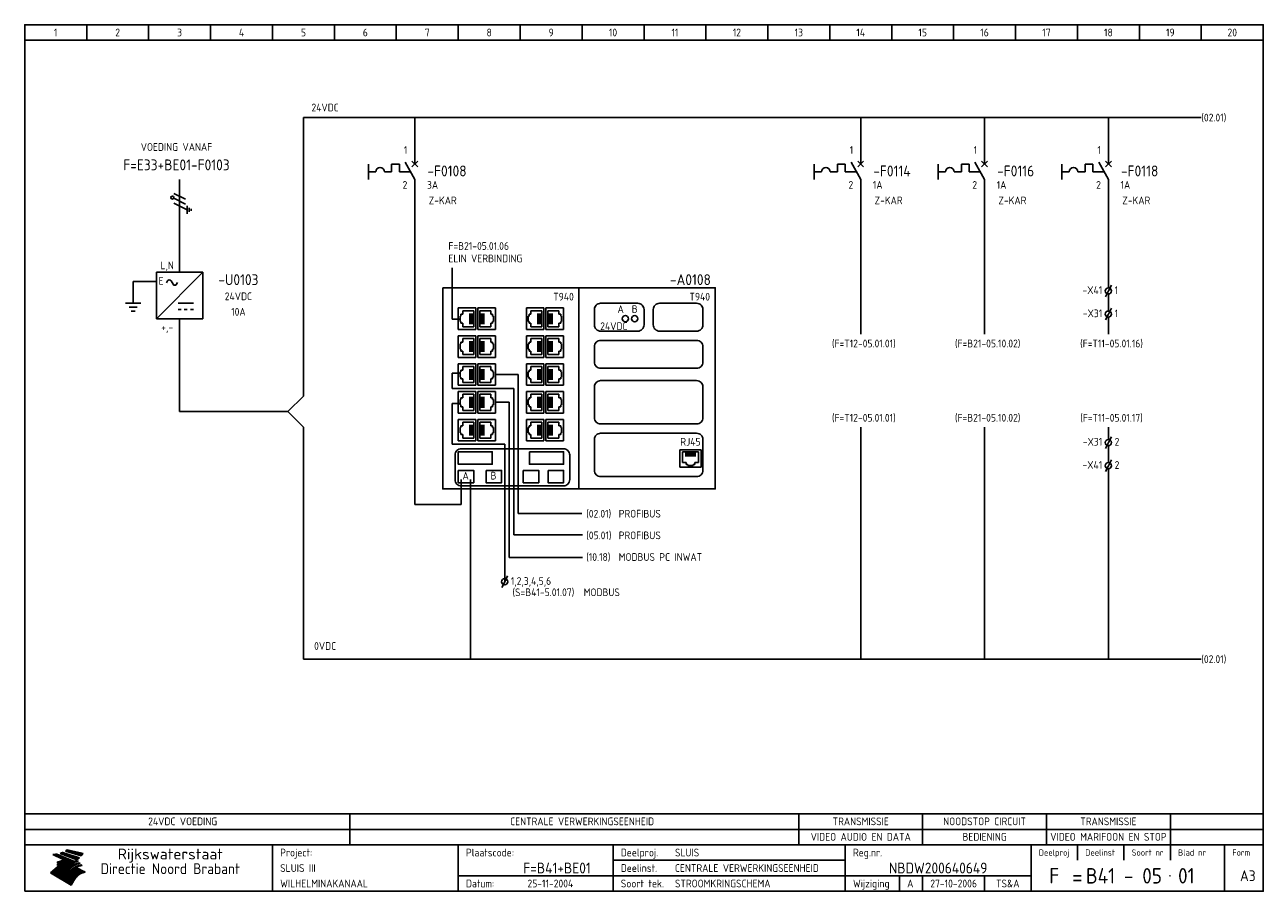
# Model space of a CAD drawing. Extents: x 10 to 410, y 10 to 290.
import ezdxf
from ezdxf.enums import TextEntityAlignment as Align

# ---------------------------------------------------------------- set-up
doc = ezdxf.new("R2010")
doc.units = 0
doc.header["$MEASUREMENT"] = 0
doc.header["$PDMODE"] = 1
for name, color, linetype in [('0-25', 7, 'CONTINUOUS'), ('0-35', 2, 'CONTINUOUS'), ('0-50', 3, 'CONTINUOUS'), ('B-25', 7, 'CONTINUOUS'), ('B-35', 2, 'CONTINUOUS'), ('S-25', 7, 'CONTINUOUS')]:
    doc.layers.add(name, color=color, linetype=linetype)
doc.styles.add('ISO', font='iso.shx')
doc.styles.get("Standard").update_dxf_attribs({"font": 'iso.shx'})

# ---------------------------------------------------------------- blocks, each defined once
blk = doc.blocks.new('0006')
at = {"layer": 'S-25'}
for p, q in [((-7.5, 0), (7.5, 0)), ((-7.5, -15), (7.5, 0)), ((-7.5, -15), (-7.5, 0)), ((7.5, 0), (7.5, -15)), ((-4.22, -3.35), (-3.89, -2.77)), ((-2.44, -3.32), (-2.76, -2.77)), ((-2.44, -3.32), (-2.12, -3.87)), ((-0.66, -3.29), (-0.99, -3.88)), ((-0.5, -10), (4.5, -10)), ((-0.5, -12), (0.5, -12)), ((1.5, -12), (2.5, -12)), ((3.5, -12), (4.5, -12)), ((7.5, -15), (-7.5, -15))]:
    blk.add_line(p, q, dxfattribs=at)
for centre, start, end in [((-3.32, -3.1), 29.8344, 150.0578), ((-1.55, -3.55), 209.8344, 330.0578)]:
    blk.add_arc(centre, 0.653, start, end, dxfattribs=at)
blk = doc.blocks.new('0012')
at = {"layer": 'S-25'}
for p, q in [((0, 0), (0, -5)), ((-2.5, -5), (2.5, -5)), ((-1.25, -6.25), (1.25, -6.25)), ((-0.625, -7.5), (0.625, -7.5))]:
    blk.add_line(p, q, dxfattribs=at)
blk = doc.blocks.new('0010')
at = {"layer": 'S-25'}
for p, q in [((-1.09, -2.19), (1.09, 2.19)), ((0.78, -1.56), (2.66, 2.19)), ((2.34, -1.56), (4.22, 2.19)), ((0.16, -2.19), (-2.34, -2.19)), ((-1.72, -2.81), (-0.47, -2.81)), ((-0.78, -3.44), (-1.41, -3.44))]:
    blk.add_line(p, q, dxfattribs=at)
blk.add_circle((2.88, 2.63), 0.5, dxfattribs=at)
blk = doc.blocks.new('0081')
at = {"layer": 'S-25', "color": 0}
for p, q in [((6.96, 5.66), (0, 5.66)), ((0, 5.66), (0, 0)), ((0.88, 1.5), (0.88, 5.02)), ((0.88, 5.02), (3.48, 5.02)), ((1.96, 4.87), (1.96, 3.49)), ((2.4, 4.87), (2.4, 3.49)), ((2.83, 4.87), (2.83, 3.49)), ((3.27, 4.87), (3.27, 3.49)), ((6.08, 5.02), (3.48, 5.02)), ((3.7, 4.87), (3.7, 3.49)), ((4.13, 4.87), (4.13, 3.49)), ((4.57, 4.87), (4.57, 3.49)), ((5, 4.87), (5, 3.49)), ((6.08, 1.5), (6.08, 5.02)), ((6.96, 0), (6.96, 5.66)), ((0, 0), (6.96, 0)), ((2.05, 1.5), (0.88, 1.5)), ((2.05, 0.89), (2.05, 1.5)), ((2.62, 0.89), (2.05, 0.89)), ((2.62, 0.61), (2.62, 0.89)), ((3.48, 0.61), (2.62, 0.61)), ((3.48, 0.61), (4.35, 0.61)), ((4.35, 0.89), (4.91, 0.89)), ((4.35, 0.61), (4.35, 0.89)), ((4.91, 1.5), (6.08, 1.5)), ((4.91, 0.89), (4.91, 1.5))]:
    blk.add_line(p, q, dxfattribs=at)
blk = doc.blocks.new('KADERA3')
at = {"layer": '0-25'}
for p, q in [((30, 285), (30, 290)), ((50, 285), (50, 290)), ((70, 285), (70, 290)), ((90, 285), (90, 290)), ((110, 285), (110, 290)), ((130, 285), (130, 290)), ((150, 285), (150, 290)), ((170, 285), (170, 290)), ((190, 285), (190, 290)), ((210, 285), (210, 290)), ((230, 285), (230, 290)), ((250, 285), (250, 290)), ((270, 285), (270, 290)), ((290, 285), (290, 290)), ((310, 285), (310, 290)), ((330, 285), (330, 290)), ((350, 285), (350, 290)), ((370, 285), (370, 290)), ((390, 285), (390, 290)), ((10, 285), (410, 285)), ((410, 35), (10, 35)), ((410, 30), (10, 30)), ((350, 25), (350, 20)), ((365, 25), (365, 20)), ((380, 25), (380, 20)), ((200, 20), (275, 20)), ((150, 15), (335, 15)), ((292.5, 15), (292.5, 10)), ((300, 15), (300, 10)), ((320, 15), (320, 10))]:
    blk.add_line(p, q, dxfattribs=at)
at = {"layer": '0-25', "color": 7}
for p, q in [((19.1, 21.89), (25.12, 19)), ((19.1, 21.89), (25.12, 19)), ((19.17, 21.86), (20.7, 21.86)), ((19.29, 21.8), (20.83, 21.8)), ((19.4, 21.75), (20.96, 21.75)), ((19.52, 21.69), (21.09, 21.69)), ((19.64, 21.63), (21.22, 21.63)), ((19.74, 21.92), (20.56, 21.92)), ((19.75, 21.58), (21.36, 21.58)), ((19.87, 21.52), (21.49, 21.52)), ((19.99, 21.47), (21.62, 21.47)), ((20.11, 21.41), (21.75, 21.41)), ((20.22, 21.35), (21.88, 21.35)), ((20.25, 21.97), (20.43, 21.97)), ((20.34, 21.3), (22.02, 21.3)), ((20.38, 21.99), (26.02, 19.59)), ((20.38, 21.99), (26.02, 19.59)), ((20.46, 21.24), (22.15, 21.24)), ((20.57, 21.18), (22.28, 21.18)), ((20.69, 21.13), (22.41, 21.13)), ((20.81, 21.07), (22.55, 21.07)), ((20.92, 21.02), (22.68, 21.02)), ((21.04, 20.96), (22.81, 20.96)), ((21.16, 20.9), (22.94, 20.9)), ((21.27, 20.85), (23.07, 20.85)), ((21.39, 20.79), (23.21, 20.79)), ((21.47, 22.25), (26.83, 20.19)), ((21.47, 22.25), (26.83, 20.19)), ((21.49, 22.25), (23.07, 22.25)), ((21.51, 20.73), (23.34, 20.73)), ((21.6, 22.2), (23.25, 22.2)), ((21.63, 20.68), (23.47, 20.68)), ((21.65, 22.31), (22.89, 22.31)), ((21.74, 20.62), (23.6, 20.62)), ((21.75, 22.14), (23.42, 22.14)), ((21.8, 22.37), (22.71, 22.37)), ((21.86, 20.57), (23.73, 20.57)), ((21.9, 22.08), (23.6, 22.08)), ((21.94, 22.42), (22.53, 22.42)), ((21.98, 20.51), (23.87, 20.51)), ((22.04, 22.03), (23.78, 22.03)), ((22.06, 22.48), (22.36, 22.48)), ((22.09, 20.45), (24, 20.45)), ((22.18, 22.53), (27.65, 20.8)), ((22.18, 22.53), (27.65, 20.8)), ((22.19, 21.97), (23.96, 21.97)), ((22.21, 20.4), (24.13, 20.4)), ((22.33, 20.34), (24.26, 20.34)), ((22.34, 21.92), (24.13, 21.92)), ((22.37, 20), (23.08, 20)), ((22.44, 20.28), (24.4, 20.28)), ((22.48, 21.86), (24.31, 21.86)), ((22.49, 20.06), (23.04, 20.06)), ((22.56, 20.23), (24.53, 20.23)), ((22.61, 20.12), (22.93, 20.12)), ((22.63, 21.8), (24.49, 21.8)), ((22.68, 20.17), (24.66, 20.17)), ((22.71, 20.17), (22.82, 20.17)), ((23.11, 20.02), (22.77, 20.2)), ((23.11, 20.02), (22.77, 20.2)), ((22.78, 21.75), (24.67, 21.75)), ((22.79, 20.12), (24.79, 20.12)), ((22.91, 20.06), (24.92, 20.06)), ((22.92, 21.69), (24.85, 21.69)), ((23.03, 20), (25.06, 20)), ((23.07, 21.63), (25.02, 21.63)), ((23.14, 22.99), (28.22, 21.46)), ((23.14, 22.99), (28.22, 21.46)), ((23.15, 22.98), (25.33, 22.98)), ((23.22, 21.58), (25.2, 21.58)), ((23.23, 23.04), (25.09, 23.04)), ((23.32, 23.1), (24.84, 23.1)), ((23.34, 22.93), (25.57, 22.93)), ((23.36, 21.52), (25.38, 21.52)), ((23.4, 23.15), (24.6, 23.15)), ((23.49, 23.21), (24.36, 23.21)), ((23.51, 21.47), (25.56, 21.47)), ((23.52, 22.87), (25.81, 22.87)), ((23.57, 23.27), (24.12, 23.27)), ((23.64, 23.32), (23.87, 23.32)), ((23.66, 21.41), (25.74, 21.41)), ((23.7, 23.36), (28.82, 22.17)), ((23.7, 23.36), (28.82, 22.17)), ((23.71, 22.82), (26.06, 22.82)), ((23.8, 21.35), (25.91, 21.35)), ((23.9, 22.76), (26.3, 22.76)), ((23.95, 21.3), (26.09, 21.3)), ((24.09, 22.7), (26.54, 22.7)), ((24.09, 21.24), (26.27, 21.24)), ((24.24, 21.18), (26.45, 21.18)), ((24.27, 22.65), (26.78, 22.65)), ((24.39, 21.13), (26.62, 21.13)), ((24.46, 22.59), (27.03, 22.59)), ((24.53, 21.07), (26.8, 21.07)), ((24.65, 22.53), (27.27, 22.53)), ((24.68, 21.02), (26.98, 21.02)), ((24.83, 20.96), (27.16, 20.96)), ((24.84, 22.48), (27.51, 22.48)), ((24.97, 20.9), (27.34, 20.9)), ((25.02, 22.42), (27.75, 22.42)), ((25.12, 20.85), (27.51, 20.85)), ((25.21, 22.37), (28, 22.37)), ((25.27, 20.79), (27.63, 20.79)), ((25.4, 22.31), (28.24, 22.31)), ((25.41, 20.73), (27.57, 20.73)), ((25.56, 20.68), (27.51, 20.68)), ((25.58, 22.25), (28.48, 22.25)), ((25.71, 20.62), (27.44, 20.62)), ((25.77, 22.2), (28.72, 22.2)), ((25.85, 20.57), (27.37, 20.57)), ((25.96, 22.14), (28.79, 22.14)), ((26, 20.51), (27.29, 20.51)), ((26.15, 22.08), (28.75, 22.08)), ((26.15, 20.45), (27.22, 20.45)), ((26.29, 20.4), (27.14, 20.4)), ((26.33, 22.03), (28.71, 22.03)), ((26.44, 20.34), (27.06, 20.34)), ((26.52, 21.97), (28.66, 21.97)), ((26.59, 20.28), (26.97, 20.28)), ((26.71, 21.92), (28.62, 21.92)), ((26.73, 20.23), (26.89, 20.23)), ((26.9, 21.86), (28.57, 21.86)), ((27.08, 21.8), (28.52, 21.8)), ((27.27, 21.75), (28.48, 21.75)), ((27.46, 21.69), (28.43, 21.69)), ((27.65, 21.63), (28.38, 21.63)), ((27.83, 21.58), (28.33, 21.58)), ((28.02, 21.52), (28.28, 21.52)), ((28.21, 21.47), (28.22, 21.47)), ((20.58, 17.88), (18.3, 16)), ((20.58, 17.88), (18.3, 16)), ((24.94, 11.97), (18.3, 16)), ((24.94, 11.97), (18.3, 16)), ((18.31, 16.01), (20.96, 16.01)), ((18.38, 16.07), (21.46, 16.07)), ((18.45, 16.12), (21.88, 16.12)), ((18.52, 16.18), (22.15, 16.18)), ((18.59, 16.23), (22.38, 16.23)), ((18.65, 16.29), (22.58, 16.29)), ((18.72, 16.35), (22.75, 16.35)), ((18.79, 16.4), (22.91, 16.4)), ((18.86, 16.46), (20.6, 16.46)), ((18.93, 16.52), (20.6, 16.52)), ((18.99, 16.57), (20.6, 16.57)), ((19.06, 16.63), (20.6, 16.63)), ((19.13, 16.68), (20.6, 16.68)), ((19.2, 16.74), (20.6, 16.74)), ((19.27, 16.8), (20.6, 16.8)), ((19.33, 16.85), (21.07, 16.85)), ((19.4, 16.91), (21.55, 16.91)), ((19.47, 16.97), (21.88, 16.97)), ((19.54, 17.02), (22.13, 17.02)), ((19.61, 17.08), (22.34, 17.08)), ((19.67, 17.13), (20.6, 17.13)), ((19.74, 17.19), (20.6, 17.19)), ((19.81, 17.25), (20.6, 17.25)), ((19.88, 17.3), (20.6, 17.3)), ((19.95, 17.36), (20.6, 17.36)), ((20.01, 17.42), (20.6, 17.42)), ((20.08, 17.47), (20.93, 17.47)), ((20.15, 17.53), (21.26, 17.53)), ((20.22, 17.58), (21.51, 17.58)), ((20.29, 17.64), (21.72, 17.64)), ((20.35, 17.7), (21.9, 17.7)), ((20.42, 17.75), (22.07, 17.75)), ((20.49, 17.81), (22.22, 17.81)), ((20.56, 17.87), (22.36, 17.87)), ((20.6, 19.11), (20.58, 19.51)), ((20.6, 19.11), (20.58, 19.51)), ((20.58, 19.5), (22.09, 19.5)), ((20.58, 19.44), (21.95, 19.44)), ((20.59, 19.38), (21.79, 19.38)), ((20.59, 19.33), (21.62, 19.33)), ((20.59, 19.27), (21.42, 19.27)), ((20.6, 19.22), (21.2, 19.22)), ((20.6, 19.16), (20.93, 19.16)), ((20.6, 19.11), (20.69, 19.12)), ((20.6, 19.11), (20.69, 19.12)), ((20.6, 18.79), (20.77, 18.81)), ((20.6, 18.79), (20.77, 18.81)), ((20.6, 18.29), (20.6, 18.79)), ((20.6, 18.29), (20.6, 18.79)), ((20.6, 18.77), (22.46, 18.77)), ((20.6, 18.71), (22.33, 18.71)), ((20.6, 18.65), (22.19, 18.65)), ((20.6, 18.6), (22.04, 18.6)), ((20.6, 18.54), (21.87, 18.54)), ((20.6, 18.48), (21.68, 18.48)), ((20.6, 18.43), (21.46, 18.43)), ((20.6, 18.37), (21.21, 18.37)), ((20.6, 18.32), (20.87, 18.32)), ((20.6, 18.29), (20.88, 18.32)), ((20.6, 18.29), (20.88, 18.32)), ((20.6, 17.88), (20.86, 17.91)), ((20.6, 17.88), (20.86, 17.91)), ((20.6, 17.43), (20.97, 17.48)), ((20.6, 17.43), (20.97, 17.48)), ((20.6, 17.43), (20.6, 17.09)), ((20.6, 17.43), (20.6, 17.09)), ((20.6, 17.09), (21.26, 17.16)), ((20.6, 17.09), (21.26, 17.16)), ((20.6, 16.8), (21.37, 16.89)), ((20.6, 16.8), (21.37, 16.89)), ((20.6, 16.8), (20.6, 16.45)), ((20.6, 16.8), (20.6, 16.45)), ((20.6, 16.45), (21.56, 16.56)), ((20.6, 16.45), (21.56, 16.56)), ((20.6, 15.97), (21.67, 16.09)), ((20.6, 15.97), (21.67, 16.09)), ((20.7, 16.46), (23.06, 16.46)), ((20.9, 19.55), (22.23, 19.55)), ((20.9, 18.82), (22.59, 18.82)), ((20.98, 17.92), (22.5, 17.92)), ((21.02, 17.13), (22.53, 17.13)), ((21.19, 19.61), (22.35, 19.61)), ((21.2, 16.52), (23.2, 16.52)), ((21.32, 18.88), (22.71, 18.88)), ((21.32, 17.98), (22.62, 17.98)), ((21.42, 19.67), (22.47, 19.67)), ((21.47, 17.19), (22.7, 17.19)), ((21.59, 18.03), (22.74, 18.03)), ((21.61, 18.93), (22.82, 18.93)), ((21.62, 19.72), (22.59, 19.72)), ((21.72, 16.57), (23.32, 16.57)), ((21.77, 17.25), (22.85, 17.25)), ((21.8, 19.78), (22.69, 19.78)), ((21.8, 18.09), (22.85, 18.09)), ((21.84, 18.99), (22.92, 18.99)), ((21.96, 19.83), (22.79, 19.83)), ((21.99, 18.15), (22.95, 18.15)), ((22.01, 17.3), (22.99, 17.3)), ((22.03, 19.05), (23.03, 19.05)), ((22.1, 16.63), (23.44, 16.63)), ((22.11, 19.89), (22.89, 19.89)), ((22.16, 18.2), (23.05, 18.2)), ((22.21, 19.1), (23.12, 19.1)), ((22.21, 17.36), (23.12, 17.36)), ((22.24, 19.95), (22.99, 19.95)), ((22.31, 18.26), (23.15, 18.26)), ((22.36, 19.16), (23.22, 19.16)), ((22.38, 16.68), (23.56, 16.68)), ((22.39, 17.42), (23.24, 17.42)), ((22.45, 18.32), (23.24, 18.32)), ((22.51, 19.22), (23.3, 19.22)), ((22.56, 17.47), (23.36, 17.47)), ((22.59, 18.37), (23.33, 18.37)), ((22.6, 16.74), (23.66, 16.74)), ((22.64, 19.27), (23.39, 19.27)), ((22.71, 18.43), (23.42, 18.43)), ((22.71, 17.53), (23.47, 17.53)), ((22.77, 19.33), (23.47, 19.33)), ((22.79, 16.8), (23.77, 16.8)), ((22.83, 18.48), (23.5, 18.48)), ((22.84, 17.58), (23.57, 17.58)), ((22.89, 19.38), (23.55, 19.38)), ((22.94, 18.54), (23.58, 18.54)), ((22.96, 16.85), (23.86, 16.85)), ((22.97, 17.64), (23.67, 17.64)), ((23, 19.44), (23.63, 19.44)), ((23.04, 18.6), (23.66, 18.6)), ((23.1, 19.5), (23.72, 19.5)), ((23.1, 17.7), (23.77, 17.7)), ((23.12, 16.91), (23.96, 16.91)), ((23.14, 18.65), (23.74, 18.65)), ((23.15, 19.95), (25.19, 19.95)), ((23.21, 19.55), (23.8, 19.55)), ((23.21, 17.75), (23.86, 17.75)), ((23.21, 16.01), (28.9, 16.01)), ((23.24, 18.71), (23.82, 18.71)), ((23.26, 19.89), (25.32, 19.89)), ((23.26, 16.97), (24.05, 16.97)), ((23.3, 19.61), (23.88, 19.61)), ((23.32, 17.81), (23.95, 17.81)), ((23.33, 18.77), (23.91, 18.77)), ((23.37, 16.07), (29.08, 16.07)), ((23.38, 19.83), (25.45, 19.83)), ((23.39, 19.67), (23.81, 19.67)), ((23.39, 17.02), (24.14, 17.02)), ((23.42, 18.82), (23.99, 18.82)), ((23.42, 17.87), (24.03, 17.87)), ((23.45, 19.7), (23.58, 19.79)), ((23.45, 19.7), (23.58, 19.79)), ((23.48, 19.72), (23.7, 19.72)), ((23.5, 19.78), (25.58, 19.78)), ((23.51, 18.88), (24.07, 18.88)), ((23.51, 16.12), (29.27, 16.12)), ((23.52, 17.92), (24.11, 17.92)), ((23.52, 17.08), (24.22, 17.08)), ((23.54, 18.9), (24.3, 19.42)), ((23.54, 18.9), (24.3, 19.42)), ((23.56, 19.78), (23.59, 19.78)), ((23.56, 19.39), (23.9, 19.62)), ((23.56, 19.39), (23.9, 19.62)), ((23.58, 19.79), (23.9, 19.62)), ((23.58, 19.79), (23.9, 19.62)), ((23.59, 18.93), (24.15, 18.93)), ((23.61, 19.72), (25.72, 19.72)), ((23.62, 17.98), (24.2, 17.98)), ((23.63, 17.13), (24.3, 17.13)), ((23.65, 18.59), (24.62, 19.25)), ((23.65, 18.59), (24.62, 19.25)), ((29.41, 16.17), (23.65, 16.17)), ((23.67, 18.99), (24.23, 18.99)), ((23.71, 18.03), (24.28, 18.03)), ((23.73, 19.67), (25.85, 19.67)), ((23.75, 19.05), (24.32, 19.05)), ((23.75, 17.19), (24.38, 17.19)), ((23.77, 16.23), (29.47, 16.23)), ((23.79, 18.09), (24.36, 18.09)), ((23.83, 19.1), (24.4, 19.1)), ((23.85, 19.61), (25.98, 19.61)), ((23.85, 17.25), (24.46, 17.25)), ((23.88, 18.15), (24.44, 18.15)), ((23.89, 16.29), (29.36, 16.29)), ((23.92, 19.16), (24.48, 19.16)), ((23.94, 18.19), (25.23, 19.07)), ((23.94, 18.19), (25.23, 19.07)), ((23.95, 17.3), (24.55, 17.3)), ((23.96, 19.55), (25.96, 19.55)), ((23.96, 18.2), (24.53, 18.2)), ((24, 19.22), (24.56, 19.22)), ((24, 16.35), (29.24, 16.35)), ((24.04, 18.26), (24.61, 18.26)), ((24.05, 17.36), (24.63, 17.36)), ((24.06, 17.88), (25.34, 18.76)), ((24.06, 17.88), (25.34, 18.76)), ((24.08, 19.5), (25.88, 19.5)), ((24.08, 19.27), (24.58, 19.27)), ((24.11, 16.4), (29.13, 16.4)), ((24.13, 18.32), (24.69, 18.32)), ((24.14, 17.42), (24.71, 17.42)), ((24.16, 19.33), (24.47, 19.33)), ((24.2, 19.44), (25.79, 19.44)), ((24.21, 18.37), (24.77, 18.37)), ((24.21, 16.46), (29.02, 16.46)), ((24.23, 17.47), (24.79, 17.47)), ((24.24, 17.48), (25.52, 18.36)), ((24.24, 17.48), (25.52, 18.36)), ((24.25, 19.38), (24.36, 19.38)), ((24.29, 18.43), (24.85, 18.43)), ((24.3, 19.42), (24.62, 19.25)), ((24.3, 19.42), (24.62, 19.25)), ((24.31, 19.38), (25.71, 19.38)), ((24.31, 17.53), (24.87, 17.53)), ((24.31, 16.52), (28.91, 16.52)), ((24.35, 17.17), (25.64, 18.05)), ((24.35, 17.17), (25.64, 18.05)), ((24.37, 18.48), (24.94, 18.48)), ((24.39, 17.58), (24.96, 17.58)), ((24.4, 16.57), (28.79, 16.57)), ((24.43, 19.33), (25.62, 19.33)), ((24.45, 18.54), (25.02, 18.54)), ((24.47, 17.64), (25.04, 17.64)), ((24.49, 16.63), (28.68, 16.63)), ((24.54, 18.6), (25.1, 18.6)), ((24.55, 19.27), (25.54, 19.27)), ((24.56, 17.7), (25.12, 17.7)), ((24.57, 16.68), (28.57, 16.68)), ((24.62, 18.65), (25.18, 18.65)), ((24.63, 16.72), (25.91, 17.6)), ((24.63, 16.72), (25.91, 17.6)), ((24.64, 17.75), (25.2, 17.75)), ((24.66, 16.74), (28.45, 16.74)), ((24.67, 19.22), (25.45, 19.22)), ((24.7, 18.71), (25.27, 18.71)), ((24.72, 17.81), (25.29, 17.81)), ((24.74, 16.8), (28.34, 16.8)), ((24.78, 19.16), (25.37, 19.16)), ((24.78, 18.77), (25.34, 18.77)), ((24.8, 17.87), (25.37, 17.87)), ((24.82, 16.85), (28.23, 16.85)), ((24.87, 18.82), (25.4, 18.82)), ((24.89, 17.92), (25.45, 17.92)), ((24.9, 19.1), (25.28, 19.1)), ((24.9, 16.91), (28.11, 16.91)), ((24.95, 18.88), (25.45, 18.88)), ((24.97, 17.98), (25.53, 17.98)), ((24.99, 16.97), (28, 16.97)), ((25.02, 19.05), (25.2, 19.05)), ((25.03, 18.93), (25.51, 18.93)), ((25.05, 18.03), (25.61, 18.03)), ((25.07, 17.02), (27.89, 17.02)), ((25.11, 18.99), (25.57, 18.99)), ((26.02, 19.59), (25.12, 19)), ((26.02, 19.59), (25.12, 19)), ((25.13, 18.09), (25.68, 18.09)), ((25.15, 17.08), (27.77, 17.08)), ((25.19, 19.05), (25.63, 19.05)), ((25.21, 18.15), (25.75, 18.15)), ((25.23, 17.13), (27.66, 17.13)), ((25.26, 19.1), (25.7, 19.1)), ((25.3, 18.2), (25.82, 18.2)), ((25.31, 17.19), (27.55, 17.19)), ((25.33, 19.16), (25.77, 19.16)), ((25.38, 18.26), (25.89, 18.26)), ((25.39, 19.22), (25.85, 19.22)), ((25.4, 17.25), (27.43, 17.25)), ((25.46, 18.32), (25.97, 18.32)), ((25.47, 19.27), (25.93, 19.27)), ((25.48, 17.3), (27.32, 17.3)), ((25.54, 19.33), (26.03, 19.33)), ((25.54, 18.37), (26.06, 18.37)), ((25.56, 17.36), (27.21, 17.36)), ((25.62, 18.43), (26.14, 18.43)), ((25.63, 19.38), (26.13, 19.38)), ((25.64, 17.42), (27.1, 17.42)), ((25.7, 18.48), (26.24, 18.48)), ((25.72, 19.44), (26.24, 19.44)), ((25.73, 17.47), (26.98, 17.47)), ((25.79, 18.54), (26.34, 18.54)), ((25.81, 17.53), (26.87, 17.53)), ((25.82, 19.5), (26.36, 19.5)), ((25.89, 18.6), (26.46, 18.6)), ((25.89, 17.58), (26.76, 17.58)), ((25.93, 19.55), (26.53, 19.55)), ((25.96, 17.64), (26.64, 17.64)), ((25.99, 18.65), (26.58, 18.65)), ((26.04, 17.7), (26.59, 17.7)), ((26.06, 19.61), (26.85, 19.61)), ((26.1, 18.71), (26.72, 18.71)), ((26.12, 17.75), (26.67, 17.75)), ((26.2, 17.81), (26.76, 17.81)), ((26.21, 19.67), (27.23, 19.67)), ((26.23, 18.77), (26.89, 18.77)), ((26.29, 17.87), (26.86, 17.87)), ((26.37, 18.82), (27.09, 18.82)), ((26.39, 17.92), (26.97, 17.92)), ((26.44, 19.72), (27.18, 19.72)), ((26.49, 17.98), (27.09, 17.98)), ((26.53, 18.88), (27.34, 18.88)), ((26.56, 17.68), (29.54, 16.2)), ((26.56, 17.68), (29.54, 16.2)), ((26.6, 18.03), (27.22, 18.03)), ((26.72, 18.09), (27.38, 18.09)), ((26.73, 18.93), (27.66, 18.93)), ((26.85, 18.15), (27.56, 18.15)), ((26.99, 18.99), (27.9, 18.99)), ((27, 18.2), (27.8, 18.2)), ((27.13, 19.78), (27.25, 19.64)), ((27.13, 19.78), (27.25, 19.64)), ((27.18, 18.26), (28.13, 18.26)), ((27.26, 19.05), (27.84, 19.05)), ((27.39, 18.32), (28.47, 18.32)), ((27.7, 18.37), (28.49, 18.37)), ((27.78, 19.1), (27.93, 18.96)), ((27.78, 19.1), (27.93, 18.96)), ((28, 18.43), (28.44, 18.43)), ((28.29, 15.83), (29.54, 16.2)), ((28.29, 15.83), (29.54, 16.2)), ((28.39, 18.48), (28.54, 18.32)), ((28.39, 18.48), (28.54, 18.32)), ((29.54, 16.2), (29.45, 16.17)), ((29.54, 16.2), (29.45, 16.17)), ((29.46, 16.18), (29.47, 16.18)), ((18.38, 15.95), (20.6, 15.95)), ((18.47, 15.9), (20.6, 15.9)), ((18.57, 15.84), (20.6, 15.84)), ((18.66, 15.78), (20.6, 15.78)), ((18.75, 15.73), (20.6, 15.73)), ((18.85, 15.67), (20.6, 15.67)), ((18.94, 15.62), (20.6, 15.62)), ((19.03, 15.56), (27.83, 15.56)), ((19.12, 15.5), (27.75, 15.5)), ((19.22, 15.45), (27.66, 15.45)), ((19.31, 15.39), (27.58, 15.39)), ((19.4, 15.33), (27.5, 15.33)), ((19.49, 15.28), (27.43, 15.28)), ((19.59, 15.22), (27.36, 15.22)), ((19.68, 15.17), (27.29, 15.17)), ((19.77, 15.11), (27.22, 15.11)), ((19.86, 15.05), (27.15, 15.05)), ((19.96, 15), (27.09, 15)), ((20.05, 14.94), (27.02, 14.94)), ((20.14, 14.88), (26.96, 14.88)), ((20.24, 14.83), (26.9, 14.83)), ((20.33, 14.77), (26.84, 14.77)), ((20.42, 14.72), (26.79, 14.72)), ((20.51, 14.66), (26.73, 14.66)), ((20.6, 15.97), (20.6, 15.58)), ((20.6, 15.97), (20.6, 15.58)), ((20.6, 15.58), (21.95, 15.73)), ((20.6, 15.58), (21.95, 15.73)), ((20.61, 14.6), (26.68, 14.6)), ((20.7, 14.55), (26.62, 14.55)), ((20.79, 14.49), (26.57, 14.49)), ((20.88, 14.43), (26.52, 14.43)), ((20.94, 15.62), (27.92, 15.62)), ((20.98, 14.38), (26.47, 14.38)), ((21.07, 14.32), (26.42, 14.32)), ((21.16, 14.27), (26.38, 14.27)), ((21.25, 14.21), (26.33, 14.21)), ((21.35, 14.15), (26.29, 14.15)), ((21.44, 14.1), (26.24, 14.1)), ((21.45, 15.67), (28.01, 15.67)), ((21.53, 14.04), (26.2, 14.04)), ((21.63, 13.98), (26.16, 13.98)), ((21.72, 13.93), (26.12, 13.93)), ((21.81, 13.87), (26.08, 13.87)), ((21.9, 13.82), (26.04, 13.82)), ((21.96, 15.73), (28.11, 15.73)), ((22, 13.76), (26, 13.76)), ((22.09, 13.7), (25.96, 13.7)), ((22.18, 13.65), (25.93, 13.65)), ((22.27, 13.59), (25.89, 13.59)), ((22.34, 15.78), (28.21, 15.78)), ((22.37, 13.53), (25.86, 13.53)), ((22.46, 13.48), (25.82, 13.48)), ((22.55, 13.42), (25.79, 13.42)), ((22.62, 15.84), (28.33, 15.84)), ((22.65, 13.37), (25.76, 13.37)), ((22.74, 13.31), (25.73, 13.31)), ((22.83, 13.25), (25.69, 13.25)), ((22.84, 15.9), (28.52, 15.9)), ((22.92, 13.2), (25.66, 13.2)), ((23.02, 13.14), (25.63, 13.14)), ((23.04, 15.95), (28.71, 15.95)), ((23.11, 13.08), (25.59, 13.08)), ((23.2, 13.03), (25.56, 13.03)), ((23.29, 12.97), (25.53, 12.97)), ((23.39, 12.92), (25.5, 12.92)), ((23.48, 12.86), (25.46, 12.86)), ((23.57, 12.8), (25.43, 12.8)), ((23.66, 12.75), (25.4, 12.75)), ((23.76, 12.69), (25.36, 12.69)), ((23.85, 12.63), (25.33, 12.63)), ((23.94, 12.58), (25.3, 12.58)), ((24.04, 12.52), (25.26, 12.52)), ((24.13, 12.47), (25.23, 12.47)), ((24.22, 12.41), (25.2, 12.41)), ((24.31, 12.35), (25.17, 12.35)), ((24.41, 12.3), (25.13, 12.3)), ((24.5, 12.24), (25.1, 12.24)), ((24.59, 12.18), (25.07, 12.18)), ((24.68, 12.13), (25.03, 12.13)), ((24.78, 12.07), (25, 12.07)), ((24.87, 12.02), (24.97, 12.02)), ((24.94, 11.97), (25.81, 13.45)), ((24.94, 11.97), (25.81, 13.45))]:
    blk.add_line(p, q, dxfattribs=at)
for centre, radius, start, end in [((19.15, 29.7), 7.8, 269.6055, 279.0886), ((19.15, 29.7), 7.8, 269.6055, 279.0886), ((19.93, 25.38), 5.91, 276.3402, 298.7463), ((19.93, 25.38), 5.91, 276.3402, 298.7463), ((19.84, 25.09), 6.03, 278.129, 302.868), ((19.84, 25.09), 6.03, 278.129, 302.868), ((19.84, 27.26), 5.27, 288.0217, 296.3084), ((19.84, 27.26), 5.27, 288.0217, 296.3084), ((20.49, 27.56), 5.28, 300.0654, 307.393), ((20.49, 27.56), 5.28, 300.0654, 307.393), ((24.11, 24.7), 5.26, 301.1147, 312.2814), ((24.11, 24.7), 5.26, 301.1147, 312.2814), ((21.95, 27.32), 8.59, 316.9248, 323.1399), ((21.95, 27.32), 8.59, 316.9248, 323.1399), ((20.21, 23.78), 5.91, 273.6149, 304.3803), ((20.21, 23.78), 5.91, 273.6149, 304.3803), ((20.35, 24.56), 5.76, 274.164, 302.5474), ((20.35, 24.56), 5.76, 274.164, 302.5474), ((20.05, 24.28), 6.02, 277.9472, 305.7139), ((20.05, 24.28), 6.02, 277.9472, 305.7139), ((20.04, 23.49), 6.09, 278.8115, 306.4242), ((20.04, 23.49), 6.09, 278.8115, 306.4242), ((20.53, 23.07), 5.96, 277.0519, 304.973), ((20.53, 23.07), 5.96, 277.0519, 304.973), ((20.72, 22.76), 5.91, 276.3402, 304.3803), ((20.72, 22.76), 5.91, 276.3402, 304.3803), ((21.06, 22.34), 5.81, 274.9043, 303.1745), ((21.06, 22.34), 5.81, 274.9043, 303.1745), ((20.82, 22.06), 6.04, 278.1111, 305.8489), ((20.82, 22.06), 6.04, 278.1111, 305.8489), ((21.3, 21.6), 5.91, 276.3402, 304.3803), ((21.3, 21.6), 5.91, 276.3402, 304.3803), ((27.05, 17.17), 2.63, 107.4286, 133.7799), ((27.05, 17.17), 2.63, 107.4286, 133.7799), ((27.45, 16.91), 2.81, 110.4143, 138.7411), ((27.45, 16.91), 2.81, 110.4143, 138.7411), ((27.57, 15.64), 3.4, 98.1566, 126.9045), ((27.57, 15.64), 3.4, 98.1566, 126.9045), ((27.91, 15.54), 3.39, 100.5835, 132.088), ((27.91, 15.54), 3.39, 100.5835, 132.088), ((28.21, 14.74), 3.67, 95.7581, 128.7216), ((28.21, 14.74), 3.67, 95.7581, 128.7216), ((27.01, 16.84), 2.93, 87.7348, 104.8316), ((27.01, 16.84), 2.93, 87.7348, 104.8316), ((27.37, 15.71), 3.93, 91.7838, 103.2817), ((27.37, 15.71), 3.93, 91.7838, 103.2817), ((28.4, 15.05), 3.21, 96.3886, 125.0052), ((28.4, 15.05), 3.21, 96.3886, 125.0052), ((27.82, 16.31), 2.8, 90.634, 105.1984), ((27.82, 16.31), 2.8, 90.634, 105.1984), ((28.19, 15.04), 3.93, 93.8342, 103.2817), ((28.19, 15.04), 3.93, 93.8342, 103.2817), ((28.58, 15.69), 2.8, 93.8141, 105.1984), ((28.58, 15.69), 2.8, 93.8141, 105.1984), ((28.95, 14.41), 3.93, 96.0135, 103.2817), ((28.95, 14.41), 3.93, 96.0135, 103.2817), ((31.24, 10.26), 6.3, 117.9568, 149.6251), ((31.24, 10.26), 6.3, 117.9568, 149.6251)]:
    blk.add_arc(centre, radius, start, end, dxfattribs=at)
at = {"layer": '0-35'}
for p, q in [((90, 25), (90, 10)), ((150, 25), (150, 10)), ((200, 25), (200, 10)), ((275, 25), (275, 10)), ((335, 25), (335, 10)), ((397.5, 25), (397.5, 10))]:
    blk.add_line(p, q, dxfattribs=at)
at = {"layer": '0-50'}
for p, q in [((10, 25), (410, 25)), ((348.75, 15), (351.25, 15)), ((348.75, 13.5), (351.25, 13.5))]:
    blk.add_line(p, q, dxfattribs=at)
blk.add_lwpolyline([(10, 10), (410, 10), (410, 290), (10, 290)], close=True, dxfattribs=at)
at = {"layer": '0-50', "const_width": 0.25}
blk.add_lwpolyline([(379.75, 15, 1), (380, 15, 1)], format="xyb", close=True, dxfattribs=at)
at = {"layer": '0-25', "style": 'ISO'}
for s, height, p in [('Project:', 2.5, (92.5, 22.5)), ('Plaatscode:', 2.5, (152.5, 22.5)), ('Deelproj.', 2.5, (202.5, 22.5)), ('Reg.nr.', 2.5, (277.5, 22.5)), ('Deelproj', 2, (337.5, 22.5)), ('Deelinst', 2, (352.5, 22.5)), ('Soort nr', 2, (367.5, 22.5)), ('Blad nr', 2, (382.5, 22.5)), ('Form', 2, (400, 22.5)), ('Deelinst.', 2.5, (202.5, 17.5)), ('Datum:', 2.5, (152.5, 12.5)), ('Soort tek.', 2.5, (202.5, 12.5)), ('Wijziging', 2.5, (277.5, 12.5))]:
    blk.add_text(s, height=height, dxfattribs=at).set_placement(p, align=Align.MIDDLE_LEFT)
for tag, p in [('STR1', (20, 287.5)), ('STR2', (40, 287.5)), ('STR3', (60, 287.5)), ('STR4', (80, 287.5)), ('STR5', (100, 287.5)), ('STR6', (120, 287.5)), ('STR7', (140, 287.5)), ('STR8', (160, 287.5)), ('STR9', (180, 287.5)), ('STR10', (200, 287.5)), ('STR11', (220, 287.5)), ('STR12', (240, 287.5)), ('STR13', (260, 287.5)), ('STR14', (280, 287.5)), ('STR15', (300, 287.5)), ('STR16', (320, 287.5)), ('STR17', (340, 287.5)), ('STR18', (360, 287.5)), ('STR19', (380, 287.5)), ('STR20', (400, 287.5)), ('W', (180, 12.5)), ('Z', (310, 12.5)), ('Y', (327.5, 12.5))]:
    blk.add_attdef(tag, text='', height=2.5, dxfattribs=at).set_placement(p, align=Align.MIDDLE)
for tag, p in [('N', (220, 22.5)), ('B', (92.5, 17.5)), ('P', (220, 17.5)), ('C', (92.5, 12.5)), ('U', (220, 12.5)), ('REV', (295, 12.5))]:
    blk.add_attdef(tag, text='', height=2.5, dxfattribs=at).set_placement(p, align=Align.MIDDLE_LEFT)
at = {"layer": '0-35', "style": 'ISO', "width": 1.00614}
blk.add_text('Rijkswaterstaat', height=3.5, dxfattribs=at).set_placement((40, 20.28), (74, 20.28), align=Align.FIT)
at = {"layer": '0-35', "color": 2, "style": 'ISO', "width": 0.948867}
blk.add_text('Directie Noord Brabant', height=3.5, dxfattribs=at).set_placement((34.5, 15.53), (79.5, 15.53), align=Align.FIT)
at = {"layer": '0-35', "style": 'ISO'}
for tag, p in [('X', (178.5, 17.5)), ('FORM', (402.5, 15))]:
    blk.add_attdef(tag, text='', height=3.5, dxfattribs=at).set_placement(p, align=Align.MIDDLE_LEFT)
blk.add_attdef('RNR', text='', height=3.5, dxfattribs=at).set_placement((305, 17.5), align=Align.MIDDLE)
at = {"layer": '0-50', "style": 'ISO'}
for tag, p in [('M', (342.5, 15)), ('O', (365, 15))]:
    blk.add_attdef(tag, text='', height=5, dxfattribs=at).set_placement(p, align=Align.MIDDLE)
blk.add_attdef('Q', text='', height=5, dxfattribs=at).set_placement((382.5, 15), align=Align.MIDDLE_LEFT)
blk = doc.blocks.new('A$C1CBF7456')
at = {"layer": 'S-25'}
for p, q in [((0, 0), (0, -5)), ((-15, -5), (-15, -10)), ((-12.65, -7.5), (-15, -7.5)), ((-7.5, -7.5), (-9.85, -7.5)), ((-7.5, -5), (-7.5, -7.5)), ((-5, -5), (-7.5, -5)), ((-5, -7.5), (-5, -5)), ((-1.39, -7.5), (-5, -7.5)), ((0, -10), (-3.12, -4.38)), ((0.94, -4.06), (-0.94, -5.94)), ((-0.94, -4.06), (0.94, -5.94)), ((0, -10), (0, -15))]:
    blk.add_line(p, q, dxfattribs=at)
blk.add_arc((-11.25, -7.5), 1.4, 0, 180, dxfattribs=at)
at = {"layer": 'B-25'}
for tag, p in [('KN1', (-2.43, -1.73)), ('KN2', (-2.43, -13.01))]:
    blk.add_attdef(tag, text='', height=2.5, dxfattribs=at).set_placement(p, align=Align.RIGHT)
blk.add_attdef('OM1', (3.91, -13.01), '', height=2.5, dxfattribs=at)
at = {"layer": 'B-35'}
blk.add_attdef('KT', (4.05, -8.99), '', height=3.5, dxfattribs=at)
blk = doc.blocks.new('0033')
at = {"layer": 'S-25'}
for p in [(-0.94, -1.88), (0.94, 1.88)]:
    blk.add_line(p, (0, 0), dxfattribs=at)
blk.add_circle((0, 0), 1, dxfattribs=at)
at = {"layer": 'B-25'}
blk.add_attdef('KT', text='', height=2.5, dxfattribs=at).set_placement((-2, -1), align=Align.RIGHT)
blk.add_attdef('KN1', (2, -1.01), '', height=2.5, dxfattribs=at)

msp = doc.modelspace()

# ---------------------------------------------------------------- linework, layer by layer
at = {"layer": '0-25'}
for p, q in [((115, 35), (115, 25)), ((260, 35), (260, 25)), ((300, 35), (300, 25)), ((340, 35), (340, 25)), ((380, 35), (380, 25))]:
    msp.add_line(p, q, dxfattribs=at)
at = {"layer": 'S-25'}
for p, q in [((100, 260), (100, 170)), ((100, 260), (390, 260)), ((136, 250), (136, 260)), ((255, 260), (255, 260)), ((280, 260), (280, 250)), ((320, 260), (320, 250)), ((360, 260), (360, 250)), ((60, 240), (60, 210)), ((136, 235), (136, 135)), ((280, 235), (280, 190)), ((320, 235), (320, 190)), ((360, 235), (360, 205)), ((148.09, 194.84), (148.09, 211.46)), ((45, 205), (45, 207)), ((45, 207), (52.5, 207)), ((360, 203), (360, 197.5)), ((60, 195), (60, 165)), ((150.61, 194.84), (148.09, 194.84)), ((360, 195.5), (360, 190)), ((148.06, 177.43), (148.06, 172.51)), ((150.61, 177.43), (148.06, 177.43)), ((162, 177), (169.38, 177)), ((169.38, 177), (169.38, 132.04)), ((148.06, 172.51), (168.01, 172.51)), ((168.01, 172.51), (168.01, 125.15)), ((100, 170), (95, 165)), ((162, 168), (166.47, 168)), ((166.47, 168), (166.47, 117.88)), ((60, 165), (95, 165)), ((95, 165), (100, 160)), ((148, 167.57), (148, 154.5)), ((150.61, 167.57), (148, 167.57)), ((100, 160), (100, 85)), ((280, 160), (280, 85)), ((320, 160), (320, 85)), ((360, 160), (360, 156)), ((148, 154.5), (165, 154.5)), ((165, 154.5), (165, 110)), ((360, 154), (360, 148.5)), ((360, 146.5), (360, 85)), ((151, 143), (151, 135)), ((154, 143), (154, 85)), ((151, 135), (136, 135)), ((169.38, 132.04), (189.94, 132.04)), ((168.01, 125.15), (190.16, 125.15)), ((166.47, 117.88), (190.16, 117.88)), ((100, 85), (390, 85))]:
    msp.add_line(p, q, dxfattribs=at)
for points in [[(145, 205), (189, 205), (189, 140), (145, 140)], [(189, 205), (233, 205), (233, 140), (189, 140)], [(150, 152), (161, 152), (161, 148), (150, 148)], [(173, 152), (184, 152), (184, 148), (173, 148)], [(150, 146), (155, 146), (155, 142), (150, 142)], [(159, 146), (164, 146), (164, 142), (159, 142)], [(171, 146), (176, 146), (176, 142), (171, 142)], [(179, 146), (184, 146), (184, 142), (179, 142)]]:
    msp.add_lwpolyline(points, close=True, dxfattribs=at)
for points in [[(196, 200), (208, 200, -0.414214), (210, 198), (210, 193, -0.414214), (208, 191), (196, 191, -0.414214), (194, 193), (194, 198, -0.414214)], [(215, 200), (227, 200, -0.414214), (229, 198), (229, 193, -0.414214), (227, 191), (215, 191, -0.414214), (213, 193), (213, 198, -0.414214)], [(196, 188), (227, 188, -0.414214), (229, 186), (229, 181, -0.414214), (227, 179), (196, 179, -0.414214), (194, 181), (194, 186, -0.414214)], [(196, 175), (227, 175, -0.414214), (229, 173), (229, 163, -0.414214), (227, 161), (196, 161, -0.414214), (194, 163), (194, 173, -0.414214)], [(196, 158), (227, 158, -0.414214), (229, 156), (229, 146, -0.414214), (227, 144), (196, 144, -0.414214), (194, 146), (194, 156, -0.414214)], [(184, 141), (151, 141, -0.414214), (149, 143), (149, 151, -0.414214), (151, 153), (184, 153, -0.414214), (186, 151), (186, 143, -0.414214)]]:
    msp.add_lwpolyline(points, format="xyb", close=True, dxfattribs=at)
for centre in [(204, 195), (207, 195)]:
    msp.add_circle(centre, 1, dxfattribs=at)
for p in [(168.25, 215), (168.25, 215), (168.25, 215), (175.5, 215), (175.5, 215), (175.5, 215), (182.75, 215), (182.75, 215), (182.75, 215), (180, 105), (40, 55), (180, 50), (180, 50)]:
    msp.add_point(p, dxfattribs=at)
at = {"layer": 'S-25', "linetype": 'Continuous'}
msp.add_point((85, 124.5), dxfattribs=at)
msp.add_point((85, 124.5), dxfattribs=at)

# ---------------------------------------------------------------- block references
at = {"layer": 'S-25'}
ref = msp.add_blockref('KADERA3', (0, 0), dxfattribs=at)
ref.add_attrib('B', 'SLUIS III', dxfattribs={"layer": '0-25', "height": 2.5, "style": 'ISO'}).set_placement((92.5, 17.5), align=Align.MIDDLE_LEFT)
ref.add_attrib('C', 'WILHELMINAKANAAL', dxfattribs={"layer": '0-25', "height": 2.5, "style": 'ISO'}).set_placement((92.5, 12.5), align=Align.MIDDLE_LEFT)
ref.add_attrib('N', 'SLUIS', dxfattribs={"layer": '0-25', "height": 2.5, "style": 'ISO'}).set_placement((220, 22.5), align=Align.MIDDLE_LEFT)
ref.add_attrib('P', 'CENTRALE VERWERKINGSEENHEID', dxfattribs={"layer": '0-25', "height": 2.5, "style": 'ISO'}).set_placement((220, 17.5), align=Align.MIDDLE_LEFT)
ref.add_attrib('U', 'STROOMKRINGSCHEMA', dxfattribs={"layer": '0-25', "height": 2.5, "style": 'ISO'}).set_placement((220, 12.5), align=Align.MIDDLE_LEFT)
ref.add_attrib('M', 'F', dxfattribs={"layer": '0-50', "height": 5, "style": 'ISO'}).set_placement((342.5, 15), align=Align.MIDDLE)
ref.add_attrib('O', 'B41 - 05', dxfattribs={"layer": '0-50', "height": 5, "style": 'ISO'}).set_placement((365, 15), align=Align.MIDDLE)
ref.add_attrib('Q', '01', dxfattribs={"layer": '0-50', "height": 5, "style": 'ISO'}).set_placement((382.5, 15), align=Align.MIDDLE_LEFT)
ref.add_attrib('X', 'F=B41+BE01', dxfattribs={"layer": '0-35', "height": 3.5, "style": 'ISO'}).set_placement((171, 17.5), align=Align.MIDDLE_LEFT)
ref.add_attrib('RNR', 'NBDW200640649', dxfattribs={"layer": '0-35', "height": 3.5, "style": 'ISO'}).set_placement((305, 17.5), align=Align.MIDDLE)
ref.add_attrib('W', '25-11-2004', dxfattribs={"layer": '0-25', "height": 2.5, "style": 'ISO'}).set_placement((179.75, 12.5), align=Align.MIDDLE)
ref.add_attrib('FORM', 'A3', dxfattribs={"layer": '0-35', "height": 3.5, "style": 'ISO'}).set_placement((402.5, 15), align=Align.MIDDLE_LEFT)
ref.add_attrib('REV', 'A', dxfattribs={"layer": '0-25', "height": 2.5, "style": 'ISO'}).set_placement((295, 12.5), align=Align.MIDDLE_LEFT)
ref.add_attrib('Z', '27-10-2006', dxfattribs={"layer": '0-25', "height": 2.5, "style": 'ISO'}).set_placement((310, 12.5), align=Align.MIDDLE)
ref.add_attrib('Y', 'TS&A', dxfattribs={"layer": '0-25', "height": 2.5, "style": 'ISO'}).set_placement((327.5, 12.5), align=Align.MIDDLE)
ref.add_attrib('STR1', '1', dxfattribs={"layer": '0-25', "height": 2.5, "style": 'ISO'}).set_placement((20, 287.5), align=Align.MIDDLE)
ref.add_attrib('STR2', '2', dxfattribs={"layer": '0-25', "height": 2.5, "style": 'ISO'}).set_placement((40, 287.5), align=Align.MIDDLE)
ref.add_attrib('STR3', '3', dxfattribs={"layer": '0-25', "height": 2.5, "style": 'ISO'}).set_placement((60, 287.5), align=Align.MIDDLE)
ref.add_attrib('STR4', '4', dxfattribs={"layer": '0-25', "height": 2.5, "style": 'ISO'}).set_placement((80, 287.5), align=Align.MIDDLE)
ref.add_attrib('STR5', '5', dxfattribs={"layer": '0-25', "height": 2.5, "style": 'ISO'}).set_placement((100, 287.5), align=Align.MIDDLE)
ref.add_attrib('STR6', '6', dxfattribs={"layer": '0-25', "height": 2.5, "style": 'ISO'}).set_placement((120, 287.5), align=Align.MIDDLE)
ref.add_attrib('STR7', '7', dxfattribs={"layer": '0-25', "height": 2.5, "style": 'ISO'}).set_placement((140, 287.5), align=Align.MIDDLE)
ref.add_attrib('STR8', '8', dxfattribs={"layer": '0-25', "height": 2.5, "style": 'ISO'}).set_placement((160, 287.5), align=Align.MIDDLE)
ref.add_attrib('STR9', '9', dxfattribs={"layer": '0-25', "height": 2.5, "style": 'ISO'}).set_placement((180, 287.5), align=Align.MIDDLE)
ref.add_attrib('STR10', '10', dxfattribs={"layer": '0-25', "height": 2.5, "style": 'ISO'}).set_placement((200, 287.5), align=Align.MIDDLE)
ref.add_attrib('STR11', '11', dxfattribs={"layer": '0-25', "height": 2.5, "style": 'ISO'}).set_placement((220, 287.5), align=Align.MIDDLE)
ref.add_attrib('STR12', '12', dxfattribs={"layer": '0-25', "height": 2.5, "style": 'ISO'}).set_placement((240, 287.5), align=Align.MIDDLE)
ref.add_attrib('STR13', '13', dxfattribs={"layer": '0-25', "height": 2.5, "style": 'ISO'}).set_placement((260, 287.5), align=Align.MIDDLE)
ref.add_attrib('STR14', '14', dxfattribs={"layer": '0-25', "height": 2.5, "style": 'ISO'}).set_placement((280, 287.5), align=Align.MIDDLE)
ref.add_attrib('STR15', '15', dxfattribs={"layer": '0-25', "height": 2.5, "style": 'ISO'}).set_placement((300, 287.5), align=Align.MIDDLE)
ref.add_attrib('STR16', '16', dxfattribs={"layer": '0-25', "height": 2.5, "style": 'ISO'}).set_placement((320, 287.5), align=Align.MIDDLE)
ref.add_attrib('STR17', '17', dxfattribs={"layer": '0-25', "height": 2.5, "style": 'ISO'}).set_placement((340, 287.5), align=Align.MIDDLE)
ref.add_attrib('STR18', '18', dxfattribs={"layer": '0-25', "height": 2.5, "style": 'ISO'}).set_placement((360, 287.5), align=Align.MIDDLE)
ref.add_attrib('STR19', '19', dxfattribs={"layer": '0-25', "height": 2.5, "style": 'ISO'}).set_placement((380, 287.5), align=Align.MIDDLE)
ref.add_attrib('STR20', '20', dxfattribs={"layer": '0-25', "height": 2.5, "style": 'ISO'}).set_placement((400, 287.5), align=Align.MIDDLE)
for name, p, values in [('A$C1CBF7456', (136, 250), {'KT': '-F0108', 'OM1': '3A', 'KN1': '1', 'KN2': '2'}), ('A$C1CBF7456', (280, 250), {'KT': '-F0114', 'OM1': '1A', 'KN1': '1', 'KN2': '2'}), ('A$C1CBF7456', (320, 250), {'KT': '-F0116', 'OM1': '1A', 'KN1': '1', 'KN2': '2'}), ('A$C1CBF7456', (360, 250), {'KT': '-F0118', 'OM1': '1A', 'KN1': '1', 'KN2': '2'}), ('0033', (360, 204), {'KN1': '1', 'KT': '-X41'}), ('0033', (360, 196.5), {'KN1': '1', 'KT': '-X31'}), ('0033', (360, 155), {'KN1': '2', 'KT': '-X31'}), ('0033', (360, 147.5), {'KN1': '2', 'KT': '-X41'}), ('0033', (165, 110), {'KN1': '1,2,3,4,5,6'})]:
    msp.add_blockref(name, p, dxfattribs=at).add_auto_attribs(values)
for name, p, rotation in [('0010', (60.31, 231.28), 90), ('0081', (150, 198.48), 270), ('0081', (172, 198.48), 270), ('0081', (150, 189.48), 270), ('0081', (172, 189.48), 270), ('0081', (150, 180.48), 270), ('0081', (172, 180.48), 270), ('0081', (150, 171.48), 270), ('0081', (172, 171.48), 270), ('0081', (150, 162.48), 270), ('0081', (172, 162.48), 270)]:
    msp.add_blockref(name, p, dxfattribs=dict(at, rotation=rotation))
for name, p in [('0006', (60, 210)), ('0012', (45, 205)), ('0081', (221.52, 147))]:
    msp.add_blockref(name, p, dxfattribs=at)
at = {"layer": 'S-25', "xscale": -1, "rotation": 90}
for p in [(162, 198.48), (184, 198.48), (162, 189.48), (184, 189.48), (162, 180.48), (184, 180.48), (162, 171.48), (184, 171.48), (162, 162.48), (184, 162.48)]:
    msp.add_blockref('0081', p, dxfattribs=at)

# ---------------------------------------------------------------- texts
at = {"layer": 'B-25', "style": 'ISO'}
for s, p in [('24VDC', (107, 262)), ('Z-KAR', (145, 232)), ('Z-KAR', (289, 232)), ('Z-KAR', (329, 232)), ('Z-KAR', (369, 232)), ('0VDC', (107, 88))]:
    msp.add_text(s, height=2.5, dxfattribs=at).set_placement(p, align=Align.CENTER)
at = {"layer": 'B-25'}
for p in [(390, 260), (390, 85)]:
    msp.add_text('(02.01)', height=2.5, dxfattribs=at).set_placement(p, align=Align.MIDDLE_LEFT)
for s, p in [('VOEDING VANAF', (59, 249.25)), ('L,N', (56, 211)), ('E', (54, 206)), ('24VDC', (79, 201)), ('T940', (184, 200.88)), ('T940', (228, 200.88)), ('10A', (79, 196)), ('A', (202.47, 196.88)), ('B', (207, 196.88)), ('+,-', (56, 191)), ('24VDC', (200.26, 191.34)), ('RJ45', (225, 154)), ('A', (152.4, 143.04)), ('B', (161.4, 143.04))]:
    msp.add_text(s, height=2.5, dxfattribs=at).set_placement(p, align=Align.CENTER)
at = {"layer": 'B-25', "style": 'ISO'}
for s, p in [('F=B21-05.01.06', (146.83, 218.5)), ('ELIN VERBINDING', (146.83, 214.5)), ('(02.01)', (191.33, 132)), ('PROFIBUS', (201.83, 132)), ('(05.01)', (191.33, 125)), ('PROFIBUS', (201.83, 125)), ('(10.18)', (191.33, 118)), ('MODBUS PC INWAT', (201.83, 118)), ('(S=B41-5.01.07)', (167.52, 106.61)), ('MODBUS ', (190.52, 106.61))]:
    msp.add_text(s, height=2.5, dxfattribs=at).set_placement(p, align=Align.MIDDLE_LEFT)
at = {"layer": 'B-25'}
for s, p in [('(F=T12-05.01.01)', (281, 187)), ('(F=B21-05.10.02)', (321, 187)), ('(F=T11-05.01.16)', (361, 187)), ('(F=T12-05.01.01)', (281, 163)), ('(F=B21-05.10.02)', (321, 163)), ('(F=T11-05.01.17)', (361, 163)), ('24VDC VOEDING', (61, 32.58)), ('CENTRALE VERWERKINGSEENHEID', (190, 32.58)), ('TRANSMISSIE', (280, 32.58)), ('NOODSTOP CIRCUIT', (320, 32.58)), ('TRANSMISSIE', (360, 32.58)), ('VIDEO AUDIO EN DATA', (280, 27.58)), ('BEDIENING', (320, 27.58)), ('VIDEO MARIFOON EN STOP', (360, 27.58))]:
    msp.add_text(s, height=2.5, dxfattribs=at).set_placement(p, align=Align.MIDDLE_CENTER)
at = {"layer": 'B-35'}
for s, p in [('F=E33+BE01-F0103', (59, 242.97)), ('-U0103', (79, 205.88)), ('-A0108', (225, 205.88))]:
    msp.add_text(s, height=3.5, dxfattribs=at).set_placement(p, align=Align.CENTER)

doc.saveas('drawing.dxf')
